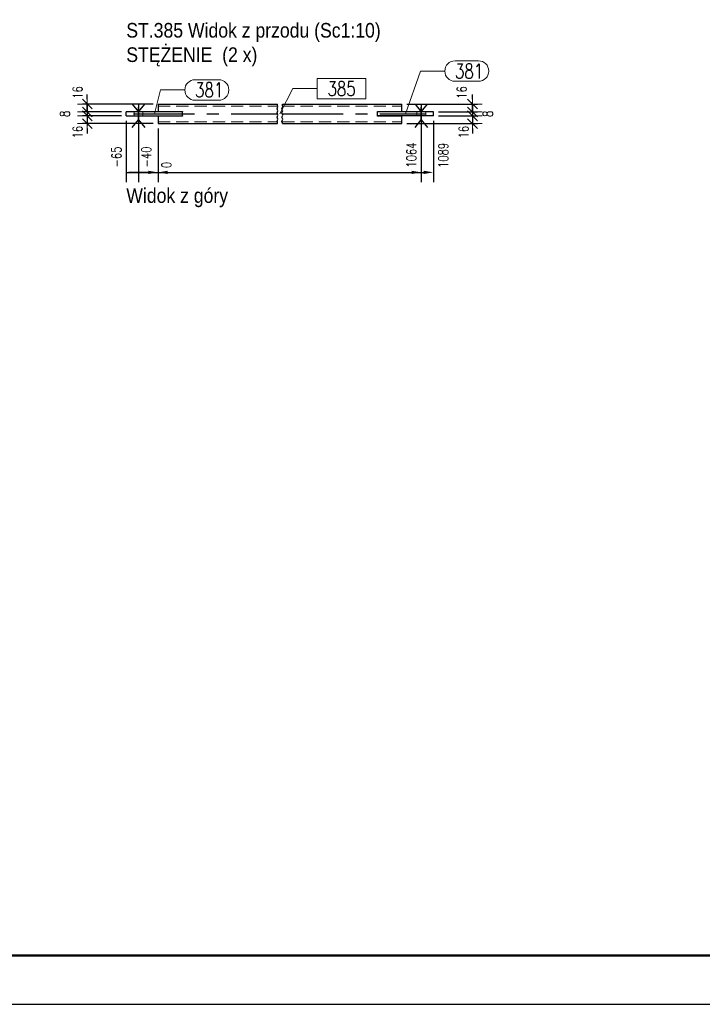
# Model space of a CAD drawing. Header units: millimetres. Extents: x -1005 to 207, y 18226 to 18896.
# Tile 33 of 50: x -79 to 61, y 18226 to 18428. Entities that reach past the tile are written whole.
import ezdxf

# ---------------------------------------------------------------- set-up
doc = ezdxf.new("R2010")
doc.units = ezdxf.units.MM
doc.header["$LTSCALE"] = 10
doc.linetypes.add('HIDDEN', pattern=[0.375, 0.25, -0.125])
doc.linetypes.add('MITTE', pattern=[2, 1.25, -0.25, 0.25, -0.25])
doc.layers.get('Defpoints').update_dxf_attribs({"color": 1})
doc.layers.add('_FORMATKA', color=8, linetype='Continuous', plot=False)
for name, color, linetype, lineweight in [('_RAMKA', 7, 'Continuous', 35), ('PS_DIM', 4, 'Continuous', 13), ('PS_Hidden', 2, 'HIDDEN', 9), ('PS_Pos', 1, 'Continuous', 15), ('PS_Shape', 161, 'Continuous', 30), ('PS_SOLID', 7, 'Continuous', 30), ('PS_TEXT', 3, 'Continuous', 18)]:
    doc.layers.add(name, color=color, linetype=linetype, lineweight=lineweight)
doc.layers.add('PS_Bolt', color=4, linetype='Continuous')
doc.layers.add('PS_Mid', color=5, linetype='MITTE')
doc.styles.add('gil', font='txt', dxfattribs={"width": 0.9})
doc.styles.add('simplex', font='simplex.shx', dxfattribs={"width": 0.75})
doc.dimstyles.new('1_10_GŁ_DS1-LS10', dxfattribs={"dimtxt": 2, "dimasz": 2, "dimexe": 2, "dimexo": 1, "dimgap": 1, "dimtad": 1, "dimjust": 4, "dimdec": 0, "dimlfac": 10, "dimtxsty": 'simplex', "dimblk1": 'NONE', "dimsah": 1, "dimcen": 2, "dimclrd": 256, "dimclre": 256, "dimclrt": 3, "dimadec": 1, "dimazin": 0, "dimtfac": 1, "dimtdec": 0, "dimtmove": 2, "dimatfit": 3, "dimfxl": 1, "dimarcsym": 0})
doc.dimstyles.new('1_10_SC', dxfattribs={"dimtxt": 2, "dimasz": 1, "dimexe": 1, "dimexo": 1, "dimgap": 1, "dimtad": 1, "dimdec": 0, "dimlfac": 10, "dimtxsty": 'simplex', "dimblk": 'dimznak', "dimcen": 2, "dimclrd": 256, "dimclre": 256, "dimclrt": 3, "dimadec": 1, "dimazin": 0, "dimtfac": 1, "dimtdec": 0, "dimtix": 1, "dimtmove": 2, "dimatfit": 3, "dimldrblk": 'dim-grot', "dimfxl": 1, "dimarcsym": 0})

# ---------------------------------------------------------------- blocks, each defined once
blk = doc.blocks.new('*U16')
at = {"layer": '_FORMATKA', "lineweight": -3}
blk.add_lwpolyline([(-1200, 0), (0, 0), (0, 594), (-1200, 594)], close=True, dxfattribs=at)
at = {"layer": '_RAMKA', "lineweight": -3, "const_width": 0.5}
blk.add_lwpolyline([(-1170, 10), (-10, 10), (-10, 584), (-1170, 584)], close=True, dxfattribs=at)
blk = doc.blocks.new('dimznak')
at = {"color": 0}
for points in [[(-2, 0), (2, 0)], [(0, 2), (0, -2)]]:
    blk.add_lwpolyline(points, dxfattribs=at)
at = {"color": 2}
blk.add_lwpolyline([(1, 1), (-1, -1)], dxfattribs=at)
blk = doc.blocks.new('*D1108')
at = {"layer": 'Defpoints', "color": 0, "transparency": 16777216}
for p in [(-50.35, 18410.52), (-64.85, 18408.92), (-56.85, 18408.92)]:
    blk.add_point(p, dxfattribs=at)
at = {"layer": 'PS_DIM', "lineweight": -2, "transparency": 16777216}
for p, q in [((-64.85, 18411.52), (-64.85, 18412.52)), ((-51.35, 18410.52), (-65.85, 18410.52)), ((-64.85, 18410.52), (-64.85, 18408.92)), ((-57.85, 18408.92), (-65.85, 18408.92)), ((-64.85, 18407.92), (-64.85, 18406.92))]:
    blk.add_line(p, q, dxfattribs=at)
for p, rotation in [((-64.85, 18410.52), 270), ((-64.85, 18408.92), 90)]:
    blk.add_blockref('dimznak', p, dxfattribs=dict(at, rotation=rotation))
at = {"layer": 'PS_DIM', "color": 3, "transparency": 16777216, "insert": (-66.85, 18412.9), "char_height": 2, "attachment_point": 5, "rotation": 90, "style": 'simplex'}
blk.add_mtext('16', dxfattribs=at)
blk = doc.blocks.new('dim-grot')
blk.add_hatch(color=256).paths.add_polyline_path([(0, 0), (-2, 0.5), (-2, -0.5)])
blk.add_lwpolyline([(0, 0), (-2, 0.5), (-2, -0.5), (0, 0)])
blk = doc.blocks.new('*D1109')
at = {"layer": 'Defpoints', "color": 0, "transparency": 16777216}
for p in [(-64.85, 18408.12), (-56.85, 18408.92), (-56.85, 18408.12)]:
    blk.add_point(p, dxfattribs=at)
at = {"layer": 'PS_DIM', "lineweight": -2, "transparency": 16777216}
for p, q in [((-64.85, 18409.92), (-64.85, 18410.92)), ((-57.85, 18408.92), (-65.85, 18408.92)), ((-57.85, 18408.12), (-65.85, 18408.12)), ((-64.85, 18408.92), (-64.85, 18408.12)), ((-64.85, 18407.12), (-64.85, 18406.12))]:
    blk.add_line(p, q, dxfattribs=at)
for p, rotation in [((-64.85, 18408.92), 270), ((-64.85, 18408.12), 90)]:
    blk.add_blockref('dimznak', p, dxfattribs=dict(at, rotation=rotation))
at = {"layer": 'PS_DIM', "color": 3, "transparency": 16777216, "insert": (-69.45, 18408.52), "char_height": 2, "attachment_point": 5, "rotation": 90, "style": 'simplex'}
blk.add_mtext('8', dxfattribs=at)
blk = doc.blocks.new('*D1110')
at = {"layer": 'Defpoints', "color": 0, "transparency": 16777216}
for p in [(-56.85, 18408.12), (-64.85, 18406.52), (-50.35, 18406.52)]:
    blk.add_point(p, dxfattribs=at)
at = {"layer": 'PS_DIM', "lineweight": -2, "transparency": 16777216}
for p, q in [((-64.85, 18409.12), (-64.85, 18410.12)), ((-57.85, 18408.12), (-65.85, 18408.12)), ((-64.85, 18408.12), (-64.85, 18406.52)), ((-51.35, 18406.52), (-65.85, 18406.52)), ((-64.85, 18405.52), (-64.85, 18404.52))]:
    blk.add_line(p, q, dxfattribs=at)
for p, rotation in [((-64.85, 18408.12), 270), ((-64.85, 18406.52), 90)]:
    blk.add_blockref('dimznak', p, dxfattribs=dict(at, rotation=rotation))
at = {"layer": 'PS_DIM', "color": 3, "transparency": 16777216, "insert": (-66.85, 18404.77), "char_height": 2, "attachment_point": 5, "rotation": 90, "style": 'simplex'}
blk.add_mtext('16', dxfattribs=at)
blk = doc.blocks.new('*D1114')
at = {"layer": 'Defpoints', "color": 0, "transparency": 16777216}
for p in [(-0.35, 18410.52), (6.15, 18408.92), (14.15, 18408.92)]:
    blk.add_point(p, dxfattribs=at)
at = {"layer": 'PS_DIM', "lineweight": -2, "transparency": 16777216}
for p, q in [((14.15, 18411.52), (14.15, 18412.52)), ((0.65, 18410.52), (15.15, 18410.52)), ((14.15, 18410.52), (14.15, 18408.92)), ((7.15, 18408.92), (15.15, 18408.92)), ((14.15, 18407.92), (14.15, 18406.92))]:
    blk.add_line(p, q, dxfattribs=at)
for p, rotation in [((14.15, 18410.52), 270), ((14.15, 18408.92), 90)]:
    blk.add_blockref('dimznak', p, dxfattribs=dict(at, rotation=rotation))
at = {"layer": 'PS_DIM', "color": 3, "transparency": 16777216, "insert": (11.95, 18412.9), "char_height": 2, "attachment_point": 5, "rotation": 90, "style": 'simplex'}
blk.add_mtext('16', dxfattribs=at)
blk = doc.blocks.new('*D1115')
at = {"layer": 'Defpoints', "color": 0, "transparency": 16777216}
for p in [(6.15, 18408.92), (6.15, 18408.12), (14.15, 18408.12)]:
    blk.add_point(p, dxfattribs=at)
at = {"layer": 'PS_DIM', "lineweight": -2, "transparency": 16777216}
for p, q in [((14.15, 18409.92), (14.15, 18410.92)), ((7.15, 18408.92), (15.15, 18408.92)), ((7.15, 18408.12), (15.15, 18408.12)), ((14.15, 18408.92), (14.15, 18408.12)), ((14.15, 18407.12), (14.15, 18406.12))]:
    blk.add_line(p, q, dxfattribs=at)
for p, rotation in [((14.15, 18408.92), 270), ((14.15, 18408.12), 90)]:
    blk.add_blockref('dimznak', p, dxfattribs=dict(at, rotation=rotation))
at = {"layer": 'PS_DIM', "color": 3, "transparency": 16777216, "insert": (17.3, 18408.52), "char_height": 2, "attachment_point": 5, "rotation": 90, "style": 'simplex'}
blk.add_mtext('8', dxfattribs=at)
blk = doc.blocks.new('*D1116')
at = {"layer": 'Defpoints', "color": 0, "transparency": 16777216}
for p in [(6.15, 18408.12), (-0.35, 18406.52), (14.15, 18406.52)]:
    blk.add_point(p, dxfattribs=at)
at = {"layer": 'PS_DIM', "lineweight": -2, "transparency": 16777216}
for p, q in [((14.15, 18409.12), (14.15, 18410.12)), ((7.15, 18408.12), (15.15, 18408.12)), ((14.15, 18408.12), (14.15, 18406.52)), ((0.65, 18406.52), (15.15, 18406.52)), ((14.15, 18405.52), (14.15, 18404.52))]:
    blk.add_line(p, q, dxfattribs=at)
for p, rotation in [((14.15, 18408.12), 270), ((14.15, 18406.52), 90)]:
    blk.add_blockref('dimznak', p, dxfattribs=dict(at, rotation=rotation))
at = {"layer": 'PS_DIM', "color": 3, "transparency": 16777216, "insert": (12.33, 18404.77), "char_height": 2, "attachment_point": 5, "rotation": 90, "style": 'simplex'}
blk.add_mtext('16', dxfattribs=at)
blk = doc.blocks.new('*D1299')
at = {"layer": 'Defpoints', "color": 0, "transparency": 16777216}
for p in [(-56.85, 18408.12), (-50.35, 18406.52), (-50.35, 18396.52)]:
    blk.add_point(p, dxfattribs=at)
at = {"layer": 'PS_DIM', "lineweight": -2, "transparency": 16777216}
for p, q in [((-56.85, 18407.12), (-56.85, 18394.52)), ((-50.35, 18405.52), (-50.35, 18394.52)), ((-56.85, 18396.52), (-52.35, 18396.52))]:
    blk.add_line(p, q, dxfattribs=at)
at = {"layer": 'PS_DIM', "transparency": 16777216}
blk.add_solid([(-52.35, 18396.86), (-52.35, 18396.19), (-50.35, 18396.52)], dxfattribs=at)
at = {"layer": 'PS_DIM', "color": 3, "transparency": 16777216, "insert": (-58.87, 18399.69), "char_height": 2, "attachment_point": 5, "rotation": 90, "style": 'simplex'}
blk.add_mtext('-65', dxfattribs=at)
blk = doc.blocks.new('_None')
blk = doc.blocks.new('*D1300')
at = {"layer": 'Defpoints', "color": 0, "transparency": 16777216}
for p in [(-54.35, 18408.12), (-50.35, 18406.52), (-50.35, 18396.52)]:
    blk.add_point(p, dxfattribs=at)
at = {"layer": 'PS_DIM', "lineweight": -2, "transparency": 16777216}
for p, q in [((-54.35, 18407.12), (-54.35, 18394.52)), ((-50.35, 18405.52), (-50.35, 18394.52)), ((-54.35, 18396.52), (-56.35, 18396.52)), ((-54.35, 18396.52), (-50.35, 18396.52)), ((-48.35, 18396.52), (-46.35, 18396.52))]:
    blk.add_line(p, q, dxfattribs=at)
at = {"layer": 'PS_DIM', "transparency": 16777216}
blk.add_solid([(-48.35, 18396.86), (-48.35, 18396.19), (-50.35, 18396.52)], dxfattribs=at)
at = {"layer": 'PS_DIM', "color": 3, "transparency": 16777216, "insert": (-52.75, 18399.69), "char_height": 2, "attachment_point": 5, "rotation": 90, "style": 'simplex'}
blk.add_mtext('-40', dxfattribs=at)
blk = doc.blocks.new('*D1301')
at = {"layer": 'Defpoints', "color": 0, "transparency": 16777216}
for p in [(-50.35, 18406.52), (-50.35, 18406.52), (-50.35, 18396.52)]:
    blk.add_point(p, dxfattribs=at)
at = {"layer": 'PS_DIM', "lineweight": -2, "transparency": 16777216}
for p, q in [((-50.35, 18405.52), (-50.35, 18394.52)), ((-50.35, 18405.52), (-50.35, 18394.52)), ((-52.35, 18396.52), (-54.35, 18396.52)), ((-50.35, 18396.52), (-48.35, 18396.52))]:
    blk.add_line(p, q, dxfattribs=at)
at = {"layer": 'PS_DIM', "transparency": 16777216}
blk.add_solid([(-52.35, 18396.86), (-52.35, 18396.19), (-50.35, 18396.52)], dxfattribs=at)
at = {"layer": 'PS_DIM', "color": 3, "transparency": 16777216, "insert": (-48.62, 18398.04), "char_height": 2, "attachment_point": 5, "rotation": 90, "style": 'simplex'}
blk.add_mtext('0', dxfattribs=at)
blk = doc.blocks.new('*D1302')
at = {"layer": 'Defpoints', "color": 0, "transparency": 16777216}
for p in [(3.65, 18408.23), (-50.35, 18406.52), (3.65, 18396.52)]:
    blk.add_point(p, dxfattribs=at)
at = {"layer": 'PS_DIM', "lineweight": -2, "transparency": 16777216}
for p, q in [((3.65, 18407.23), (3.65, 18394.52)), ((-50.35, 18405.52), (-50.35, 18394.52)), ((-50.35, 18396.52), (1.65, 18396.52))]:
    blk.add_line(p, q, dxfattribs=at)
at = {"layer": 'PS_DIM', "transparency": 16777216}
blk.add_solid([(1.65, 18396.86), (1.65, 18396.19), (3.65, 18396.52)], dxfattribs=at)
at = {"layer": 'PS_DIM', "color": 3, "transparency": 16777216, "insert": (1.63, 18400.08), "char_height": 2, "attachment_point": 5, "rotation": 90, "style": 'simplex'}
blk.add_mtext('1064', dxfattribs=at)
blk = doc.blocks.new('*D1303')
at = {"layer": 'Defpoints', "color": 0, "transparency": 16777216}
for p in [(6.15, 18408.12), (-50.35, 18406.52), (6.15, 18396.52)]:
    blk.add_point(p, dxfattribs=at)
at = {"layer": 'PS_DIM', "lineweight": -2, "transparency": 16777216}
for p, q in [((6.15, 18407.12), (6.15, 18394.52)), ((-50.35, 18405.52), (-50.35, 18394.52)), ((-50.35, 18396.52), (4.15, 18396.52))]:
    blk.add_line(p, q, dxfattribs=at)
at = {"layer": 'PS_DIM', "transparency": 16777216}
blk.add_solid([(4.15, 18396.86), (4.15, 18396.19), (6.15, 18396.52)], dxfattribs=at)
at = {"layer": 'PS_DIM', "color": 3, "transparency": 16777216, "insert": (8.17, 18400.01), "char_height": 2, "attachment_point": 5, "rotation": 90, "style": 'simplex'}
blk.add_mtext('1089', dxfattribs=at)
blk = doc.blocks.new('*X1718')
at = {"color": 3, "style": 'gil', "width": 0.9}
for s, p in [('ST.385 Widok z przodu (Sc1:10)', (-56.85, 18424.16)), ('STĘŻENIE  (2 x)', (-56.85, 18419.16))]:
    blk.add_text(s, height=3, dxfattribs=at).set_placement(p)
blk = doc.blocks.new('*X1719')
at = {"color": 1}
for p, q in [((-25.94, 18409.58), (-25.76, 18410.01)), ((-25.85, 18410.23), (-25.85, 18410.52)), ((-25.76, 18410.01), (-25.85, 18410.23)), ((-24.94, 18409.58), (-24.76, 18410.01)), ((-24.85, 18410.23), (-24.85, 18410.52)), ((-24.76, 18410.01), (-24.85, 18410.23)), ((-25.76, 18409.14), (-25.94, 18409.58)), ((-25.94, 18408.71), (-25.76, 18409.14)), ((-25.76, 18408.28), (-25.94, 18408.71)), ((-25.94, 18407.84), (-25.76, 18408.28)), ((-24.76, 18409.14), (-24.94, 18409.58)), ((-24.94, 18408.71), (-24.76, 18409.14)), ((-24.76, 18408.28), (-24.94, 18408.71)), ((-24.94, 18407.84), (-24.76, 18408.28)), ((-25.76, 18407.41), (-25.94, 18407.84)), ((-25.94, 18406.98), (-25.76, 18407.41)), ((-25.85, 18406.76), (-25.94, 18406.98)), ((-25.85, 18406.52), (-25.85, 18406.76)), ((-24.76, 18407.41), (-24.94, 18407.84)), ((-24.94, 18406.98), (-24.76, 18407.41)), ((-24.85, 18406.76), (-24.94, 18406.98)), ((-24.85, 18406.52), (-24.85, 18406.76))]:
    blk.add_line(p, q, dxfattribs=at)
at = {"layer": 'PS_Hidden', "color": 2, "linetype": 'HIDDEN'}
for p, q in [((-50.35, 18410.12), (-25.85, 18410.12)), ((-24.85, 18410.12), (-0.35, 18410.12)), ((-55.25, 18408.92), (-55.25, 18408.12)), ((-53.45, 18408.92), (-53.45, 18408.12)), ((2.75, 18408.92), (2.75, 18408.12)), ((4.55, 18408.92), (4.55, 18408.12)), ((-50.35, 18406.92), (-25.85, 18406.92)), ((-24.85, 18406.92), (-0.35, 18406.92))]:
    blk.add_line(p, q, dxfattribs=at)
at = {"layer": 'PS_Mid', "color": 5, "linetype": 'MITTE'}
for p, q in [((-54.35, 18407.12), (-54.35, 18409.92)), ((3.65, 18407.12), (3.65, 18409.92)), ((-55.35, 18408.52), (-25.85, 18408.52)), ((-24.85, 18408.52), (4.65, 18408.52))]:
    blk.add_line(p, q, dxfattribs=at)
at = {"layer": 'PS_SOLID', "color": 7, "linetype": 'Continuous'}
for p, q in [((-50.35, 18410.52), (-50.35, 18409.02)), ((-50.35, 18410.52), (-25.85, 18410.52)), ((-24.85, 18410.52), (-0.35, 18410.52)), ((-0.35, 18409.02), (-0.35, 18410.52)), ((-56.85, 18408.12), (-56.85, 18408.92)), ((-45.35, 18408.92), (-56.85, 18408.92)), ((-56.85, 18408.12), (-45.35, 18408.12)), ((-50.35, 18409.02), (-45.35, 18409.02)), ((-50.35, 18408.02), (-50.35, 18406.52)), ((-45.35, 18408.02), (-50.35, 18408.02)), ((-45.35, 18409.02), (-45.35, 18408.92)), ((-45.35, 18408.12), (-45.35, 18408.92)), ((-45.35, 18408.12), (-45.35, 18408.02)), ((-5.35, 18409.02), (-0.35, 18409.02)), ((-5.35, 18408.92), (-5.35, 18409.02)), ((-5.35, 18408.12), (-5.35, 18408.92)), ((6.15, 18408.92), (-5.35, 18408.92)), ((6.15, 18408.12), (-5.35, 18408.12)), ((-5.35, 18408.02), (-5.35, 18408.12)), ((-0.35, 18408.02), (-5.35, 18408.02)), ((-0.35, 18406.52), (-0.35, 18408.02)), ((6.15, 18408.12), (6.15, 18408.92)), ((-50.35, 18406.52), (-25.85, 18406.52)), ((-24.85, 18406.52), (-0.35, 18406.52))]:
    blk.add_line(p, q, dxfattribs=at)
blk = doc.blocks.new('*X1720')
at = {"color": 4, "linetype": 'Continuous'}
for p, q in [((2.37, 18410.52), (3.65, 18408.92)), ((3.65, 18408.92), (4.93, 18410.52)), ((3.65, 18410.52), (3.65, 18405.72)), ((2.37, 18405.72), (3.65, 18407.32)), ((3.65, 18407.32), (4.93, 18405.72))]:
    blk.add_line(p, q, dxfattribs=at)
blk = doc.blocks.new('*X1722')
at = {"color": 4, "linetype": 'Continuous'}
for p, q in [((-55.63, 18410.52), (-54.35, 18408.92)), ((-54.35, 18408.92), (-53.07, 18410.52)), ((-54.35, 18410.52), (-54.35, 18405.72)), ((-55.63, 18405.72), (-54.35, 18407.32)), ((-54.35, 18407.32), (-53.07, 18405.72))]:
    blk.add_line(p, q, dxfattribs=at)
blk = doc.blocks.new('*X1724')
at = {"color": 1}
for p, q in [((-7.7, 18415.79), (-17.69, 18415.79)), ((-17.69, 18415.79), (-17.69, 18411.59)), ((-7.7, 18411.59), (-7.7, 18415.79)), ((-25.35, 18408.52), (-22.69, 18413.69)), ((-22.69, 18413.69), (-17.69, 18413.69)), ((-17.69, 18411.59), (-7.7, 18411.59))]:
    blk.add_line(p, q, dxfattribs=at)
at = {"color": 2, "style": 'simplex', "width": 0.75}
blk.add_text('385', height=3, dxfattribs=at).set_placement((-15.59, 18412.19))
blk = doc.blocks.new('*X1725')
at = {"color": 1}
for p, q in [((10.57, 18419.4), (15.39, 18419.4)), ((0.4, 18408.52), (3.47, 18417.3)), ((3.47, 18417.3), (8.47, 18417.3)), ((10.57, 18415.2), (15.39, 18415.2))]:
    blk.add_line(p, q, dxfattribs=at)
for centre, start, end in [((10.57, 18417.3), 90, 270), ((15.39, 18417.3), 270, 90)]:
    blk.add_arc(centre, 2.1, start, end, dxfattribs=at)
at = {"color": 2, "style": 'simplex', "width": 0.75}
blk.add_text('381', height=3, dxfattribs=at).set_placement((10.57, 18415.8))
blk = doc.blocks.new('*X1726')
at = {"color": 1}
for p, q in [((-42.75, 18415.52), (-37.92, 18415.52)), ((-51.1, 18408.52), (-49.85, 18413.42)), ((-49.85, 18413.42), (-44.85, 18413.42)), ((-42.75, 18411.32), (-37.92, 18411.32))]:
    blk.add_line(p, q, dxfattribs=at)
for centre, start, end in [((-42.75, 18413.42), 90, 270), ((-37.92, 18413.42), 270, 90)]:
    blk.add_arc(centre, 2.1, start, end, dxfattribs=at)
at = {"color": 2, "style": 'simplex', "width": 0.75}
blk.add_text('381', height=3, dxfattribs=at).set_placement((-42.75, 18411.92))
blk = doc.blocks.new('*X1727')
at = {"color": 3, "style": 'gil', "width": 0.9}
blk.add_text('Widok z góry', height=3, dxfattribs=at).set_placement((-56.85, 18390.27))

msp = doc.modelspace()

# ---------------------------------------------------------------- block references
at = {"layer": 'PS_Bolt', "color": 4}
for name in ['*X1722', '*X1720']:
    msp.add_blockref(name, (0, 0), dxfattribs=at)
at = {"layer": 'PS_DIM'}
msp.add_blockref('*U16', (200.59, 18225.93), dxfattribs=at)
at = {"layer": 'PS_Pos'}
for name in ['*X1725', '*X1726', '*X1724']:
    msp.add_blockref(name, (0, 0), dxfattribs=at)
at = {"layer": 'PS_Shape', "color": 40}
msp.add_blockref('*X1719', (0, 0), dxfattribs=at)
at = {"layer": 'PS_TEXT'}
for name in ['*X1718', '*X1727']:
    msp.add_blockref(name, (0, 0), dxfattribs=at)

# ---------------------------------------------------------------- dimensions: what is measured, and where the dimension line sits
at = {"layer": 'PS_DIM'}
for base, p1, p2, picture, middle in [((-64.85, 18408.92), (-50.35, 18410.52), (-56.85, 18408.92), '*D1108', (-66.85, 18412.9)), ((14.15, 18408.92), (-0.35, 18410.52), (6.15, 18408.92), '*D1114', (11.95, 18412.9)), ((-64.85, 18408.12), (-56.85, 18408.92), (-56.85, 18408.12), '*D1109', (-69.45, 18408.52)), ((-64.85, 18406.52), (-56.85, 18408.12), (-50.35, 18406.52), '*D1110', (-66.85, 18404.77)), ((14.15, 18406.52), (6.15, 18408.12), (-0.35, 18406.52), '*D1116', (12.33, 18404.77)), ((14.15, 18408.12), (6.15, 18408.92), (6.15, 18408.12), '*D1115', (17.3, 18408.52))]:
    dim = msp.add_linear_dim(base=base, p1=p1, p2=p2, angle=90, dimstyle='1_10_SC', dxfattribs=at)
    dim.commit()
    dim.dimension.update_dxf_attribs({"geometry": picture, "text_midpoint": middle, "dimtype": 160})
for base, p1, p2, text, picture, middle in [((-50.35, 18396.52), (-56.85, 18408.12), (-50.35, 18406.52), '-65', '*D1299', (-58.87, 18399.69)), ((-50.35, 18396.52), (-54.35, 18408.12), (-50.35, 18406.52), '-40', '*D1300', (-52.75, 18399.69)), ((3.65, 18396.52), (-50.35, 18406.52), (3.65, 18408.23), '1064', '*D1302', (1.63, 18400.08)), ((6.15, 18396.52), (-50.35, 18406.52), (6.15, 18408.12), '1089', '*D1303', (8.17, 18400.01)), ((-50.35, 18396.52), (-50.35, 18406.52), (-50.35, 18406.52), '0', '*D1301', (-48.62, 18398.04))]:
    dim = msp.add_linear_dim(base=base, p1=p1, p2=p2, text=text, dimstyle='1_10_GŁ_DS1-LS10', dxfattribs=at)
    dim.commit()
    dim.dimension.update_dxf_attribs({"geometry": picture, "text_midpoint": middle, "dimtype": 160, "text_rotation": 90})

doc.saveas('drawing.dxf')
